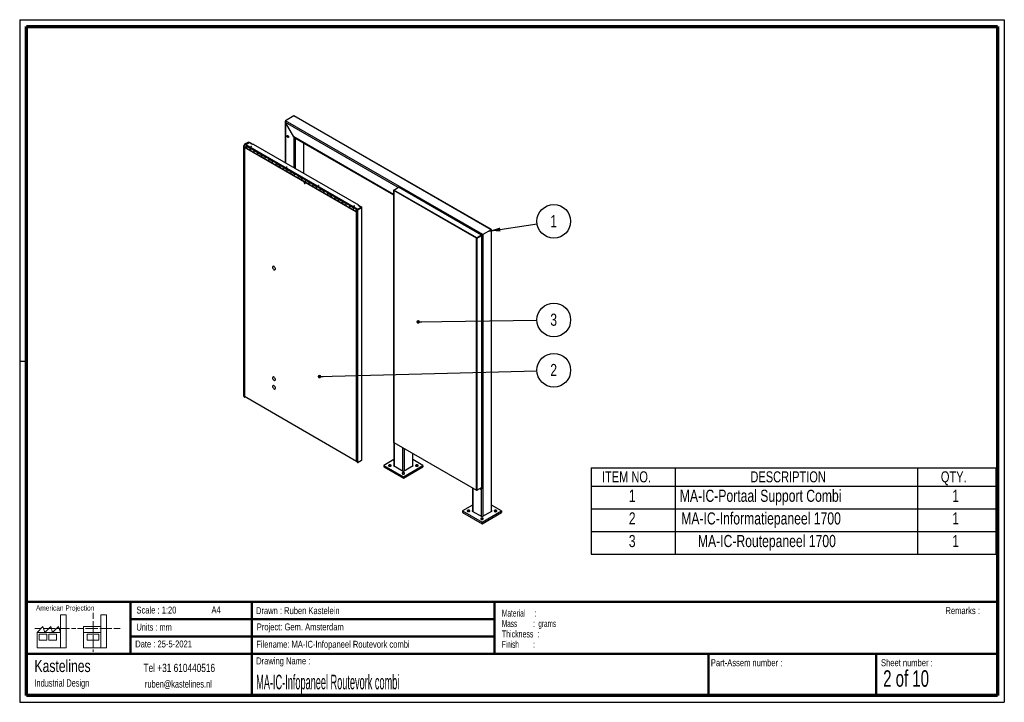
# Paper-space layout 'Sheet2' of a CAD drawing. Header units: millimetres. Extents: x 7 to 291, y 7 to 204.
import ezdxf

# ---------------------------------------------------------------- set-up
doc = ezdxf.new("R2010")
doc.units = ezdxf.units.MM
for name, color, linetype in [('BORDERS', 7, 'Continuous'), ('DRAWING', 7, 'Continuous'), ('TEXT_SHEET_FORMAT', 7, 'Continuous')]:
    doc.layers.add(name, color=color, linetype=linetype)
doc.styles.add('SLDTEXTSTYLE0', font='TXT', dxfattribs={"width": 0.7})
doc.styles.add('SLDTEXTSTYLE1', font='TXT', dxfattribs={"width": 0.75})
doc.styles.add('SLDTEXTSTYLE2', font='TXT', dxfattribs={"width": 0.678571})
doc.styles.add('SLDTEXTSTYLE3', font='TXT', dxfattribs={"width": 0.5675})
doc.styles.add('SLDTEXTSTYLE4', font='TXT', dxfattribs={"width": 0.55})
doc.styles.add('SLDTEXTSTYLE5', font='TXT', dxfattribs={"width": 0.605})
doc.styles.add('SLDTEXTSTYLE6', font='TXT', dxfattribs={"width": 0.549})
doc.styles.add('SLDTEXTSTYLE7', font='TXT', dxfattribs={"width": 0.467045})
doc.dimstyles.new('SLDDIMSTYLE2', dxfattribs={"dimtxt": 0.18, "dimasz": 3.302, "dimexe": 0, "dimexo": 0.0625, "dimgap": 0, "dimtad": 0, "dimtih": 1, "dimtoh": 1, "dimdec": 0, "dimrnd": 1e-09, "dimzin": 0, "dimdsep": 46, "dimtxsty": 'Standard', "dimsah": 1, "dimcen": 0.09, "dimadec": 0, "dimazin": 0, "dimtfac": 3.302, "dimtdec": 0, "dimtofl": 0, "dimtmove": 0, "dimatfit": 3, "dimfxl": 1, "dimfrac": 2, "dimtolj": 1, "dimtzin": 0, "dimarcsym": 0})
doc.dimstyles.new('SLDDIMSTYLE3', dxfattribs={"dimtxt": 0.18, "dimasz": 1.016, "dimexe": 0, "dimexo": 0.0625, "dimgap": 0, "dimtad": 0, "dimtih": 1, "dimtoh": 1, "dimdec": 0, "dimrnd": 1e-09, "dimzin": 0, "dimdsep": 46, "dimtxsty": 'Standard', "dimblk1": 'DOT', "dimblk2": 'DOT', "dimsah": 1, "dimcen": 0.09, "dimadec": 0, "dimazin": 0, "dimtfac": 1.016, "dimtdec": 0, "dimtofl": 0, "dimtmove": 0, "dimatfit": 3, "dimldrblk": 'DOT', "dimfxl": 1, "dimfrac": 2, "dimtolj": 1, "dimtzin": 0, "dimarcsym": 0})

# ---------------------------------------------------------------- blocks, each defined once
blk = doc.blocks.new('SW_NOTE_0_2')
at = {"layer": 'TEXT_SHEET_FORMAT', "color": 0, "char_height": 2, "attachment_point": 1}
for s, insert, style in [('Material     :', (0, 2.58), 'SLDTEXTSTYLE3'), ('Mass         :  grams', (0, -0.42), 'SLDTEXTSTYLE4'), ('Thickness  :', (0, -3.42), 'SLDTEXTSTYLE5'), ('Finish        :', (0, -6.42), 'SLDTEXTSTYLE6')]:
    blk.add_mtext(s, dxfattribs=dict(at, insert=insert, style=style))
blk = doc.blocks.new('SW_NOTE_0_3')
at = {"layer": 'DRAWING', "color": 0, "attachment_point": 1, "style": 'SLDTEXTSTYLE1'}
for s, insert, char_height in [('Kastelines', (0, 4.51), 3.5), ('Industrial Design', (0, -1.09), 2.1167)]:
    blk.add_mtext(s, dxfattribs=dict(at, insert=insert, char_height=char_height))
blk = doc.blocks.new('SW_TABLEANNOTATION_0')
at = {"layer": 'DRAWING', "color": 0}
for p, q in [((0, 0), (0, -5.32)), ((0, 0), (24.24, 0)), ((24.24, 0), (24.24, -5.32)), ((24.24, 0), (94.14, 0)), ((94.14, 0), (94.14, -5.32)), ((94.14, 0), (116.7, 0)), ((116.7, 0), (116.7, -5.32)), ((0, -5.32), (24.24, -5.32)), ((0, -5.32), (0, -11.85)), ((24.24, -5.32), (94.14, -5.32)), ((24.24, -5.32), (24.24, -11.85)), ((94.14, -5.32), (116.7, -5.32)), ((94.14, -5.32), (94.14, -11.85)), ((116.7, -5.32), (116.7, -11.85)), ((0, -11.85), (0, -18.37)), ((0, -11.85), (24.24, -11.85)), ((24.24, -11.85), (24.24, -18.37)), ((24.24, -11.85), (94.14, -11.85)), ((94.14, -11.85), (94.14, -18.37)), ((94.14, -11.85), (116.7, -11.85)), ((116.7, -11.85), (116.7, -18.37)), ((0, -18.37), (0, -24.9)), ((0, -18.37), (24.24, -18.37)), ((24.24, -18.37), (24.24, -24.9)), ((24.24, -18.37), (94.14, -18.37)), ((94.14, -18.37), (94.14, -24.9)), ((94.14, -18.37), (116.7, -18.37)), ((116.7, -18.37), (116.7, -24.9)), ((0, -24.9), (24.24, -24.9)), ((24.24, -24.9), (94.14, -24.9)), ((94.14, -24.9), (116.7, -24.9))]:
    blk.add_line(p, q, dxfattribs=at)
at = {"layer": 'DRAWING', "color": 0, "attachment_point": 1, "style": 'SLDTEXTSTYLE1'}
for s, insert, char_height in [('ITEM NO.', (3.08, -1.02), 3.175), ('DESCRIPTION', (45.91, -1.02), 3.175), ('QTY.', (100.84, -1.02), 3.175), ('1', (10.83, -6.33), 3.5), ('MA-IC-Portaal Support Combi', (25.54, -6.33), 3.5), ('1', (104.13, -6.33), 3.5), ('2', (10.83, -12.86), 3.5), ('MA-IC-Informatiepaneel 1700', (25.95, -12.86), 3.5), ('1', (104.13, -12.86), 3.5), ('3', (10.83, -19.39), 3.5), ('MA-IC-Routepaneel 1700', (30.75, -19.39), 3.5), ('1', (104.13, -19.39), 3.5)]:
    blk.add_mtext(s, dxfattribs=dict(at, insert=insert, char_height=char_height))
blk = doc.blocks.new('SW_NOTE_0_4')
at = {"layer": 'DRAWING', "color": 0}
blk.add_circle((4.8, 0.72), 4.86, dxfattribs=at)
at = {"layer": 'DRAWING', "color": 0, "insert": (4.77, 2.53), "char_height": 3.5, "attachment_point": 2, "style": 'SLDTEXTSTYLE1'}
blk.add_mtext('1', dxfattribs=at)
blk = doc.blocks.new('SW_NOTE_0_5')
at = {"layer": 'DRAWING', "color": 0}
blk.add_circle((4.86, 0.07), 4.86, dxfattribs=at)
at = {"layer": 'DRAWING', "color": 0, "insert": (4.82, 1.88), "char_height": 3.5, "attachment_point": 2, "style": 'SLDTEXTSTYLE1'}
blk.add_mtext('3', dxfattribs=at)
blk = doc.blocks.new('_Dot')
at = {"color": 0, "linetype": 'ByBlock', "lineweight": -2}
blk.add_line((-0.5, 0), (-1, 0), dxfattribs=at)
at = {"color": 0, "linetype": 'ByBlock', "const_width": 0.5}
blk.add_lwpolyline([(-0.25, 0, 1), (0.25, 0, 1)], format="xyb", close=True, dxfattribs=at)
blk = doc.blocks.new('SW_NOTE_0_6')
at = {"layer": 'DRAWING', "color": 0}
blk.add_circle((4.86, 0.13), 4.86, dxfattribs=at)
at = {"layer": 'DRAWING', "color": 0, "insert": (4.82, 1.94), "char_height": 3.5, "attachment_point": 2, "style": 'SLDTEXTSTYLE1'}
blk.add_mtext('2', dxfattribs=at)

psp = doc.layouts.new('Sheet2')

# ---------------------------------------------------------------- linework, layer by layer
at = {"color": 7, "linetype": 'Continuous', "lineweight": 25}
for p, q in [((83.12, 174.41), (83.12, 162.56)), ((85.61, 176), (83.21, 174.61)), ((140.13, 141.75), (83.21, 174.61)), ((85.61, 169.95), (83.21, 174.12)), ((142.53, 143.14), (85.61, 176)), ((142.62, 143.19), (85.82, 175.97)), ((72.41, 168.37), (71.45, 167.82)), ((71.45, 167.82), (71.56, 167.76)), ((72.51, 168.31), (71.56, 167.76)), ((71.77, 167.76), (72.76, 168.33)), ((71.77, 167.76), (104.12, 149.09)), ((71.77, 167.56), (71.77, 167.76)), ((72.51, 168.31), (72.41, 168.37)), ((73.71, 167.78), (72.76, 168.33)), ((72.9, 168.37), (72.8, 168.31)), ((73.36, 167.99), (72.8, 168.31)), ((73.47, 168.05), (72.9, 168.37)), ((73.36, 167.99), (73.47, 168.05)), ((73.89, 167.88), (73.71, 167.78)), ((73.89, 167.88), (104.33, 150.31)), ((85.82, 169.73), (114.41, 153.23)), ((88.53, 159.44), (88.53, 168.17)), ((71.31, 167.33), (71.2, 167.39)), ((71.2, 95.09), (71.2, 167.39)), ((71.31, 95.03), (71.31, 167.33)), ((71.41, 166.94), (71.55, 167.02)), ((103.76, 148.27), (71.41, 166.94)), ((71.41, 166.94), (71.41, 95.09)), ((71.71, 166.93), (71.55, 167.02)), ((71.75, 167.14), (71.56, 167.03)), ((71.56, 167.03), (71.56, 167.02)), ((71.56, 167.03), (71.57, 167.01)), ((71.71, 166.94), (71.56, 167.03)), ((71.76, 166.86), (72.02, 166.71)), ((71.77, 167.56), (104.06, 148.92)), ((72.06, 167.32), (72.01, 167.29)), ((72.22, 167.17), (72.01, 167.29)), ((72.02, 166.71), (73.08, 166.09)), ((72.07, 167.39), (72.06, 167.38)), ((72.32, 167.23), (72.06, 167.38)), ((72.06, 167.38), (72.06, 167.3)), ((72.25, 167.19), (72.06, 167.3)), ((72.15, 167.13), (72.32, 167.23)), ((73.21, 166.51), (72.15, 167.13)), ((73.08, 166.09), (74.14, 165.48)), ((73.39, 166.62), (73.21, 166.51)), ((74.34, 165.94), (73.33, 166.53)), ((73.35, 166.52), (73.39, 166.54)), ((74.45, 166), (73.39, 166.62)), ((73.39, 166.54), (73.39, 166.62)), ((74.38, 165.96), (73.39, 166.54)), ((74.14, 165.48), (75.2, 164.87)), ((74.27, 165.9), (74.45, 166)), ((75.33, 165.29), (74.27, 165.9)), ((75.2, 164.87), (76.27, 164.26)), ((75.51, 165.39), (75.33, 165.29)), ((76.46, 164.72), (75.45, 165.3)), ((75.47, 165.29), (75.51, 165.31)), ((76.57, 164.78), (75.51, 165.39)), ((75.51, 165.31), (75.51, 165.39)), ((76.5, 164.74), (75.51, 165.31)), ((76.39, 164.68), (76.57, 164.78)), ((76.27, 164.26), (77.33, 163.65)), ((77.45, 164.07), (76.39, 164.68)), ((77.33, 163.65), (78.39, 163.03)), ((77.63, 164.17), (77.45, 164.07)), ((78.59, 163.5), (77.58, 164.08)), ((77.6, 164.07), (77.63, 164.09)), ((78.69, 163.56), (77.63, 164.17)), ((77.63, 164.09), (77.63, 164.17)), ((78.62, 163.51), (77.63, 164.09)), ((78.39, 163.03), (79.45, 162.42)), ((78.51, 163.45), (78.69, 163.56)), ((79.57, 162.84), (78.51, 163.45)), ((79.45, 162.42), (80.51, 161.81)), ((79.75, 162.94), (79.57, 162.84)), ((80.71, 162.27), (79.7, 162.85)), ((79.72, 162.84), (79.75, 162.86)), ((80.81, 162.33), (79.75, 162.94)), ((79.75, 162.86), (79.75, 162.94)), ((80.74, 162.29), (79.75, 162.86)), ((80.63, 162.23), (80.81, 162.33)), ((81.69, 161.62), (80.63, 162.23)), ((80.51, 161.81), (81.57, 161.2)), ((81.57, 161.2), (82.63, 160.58)), ((81.87, 161.72), (81.69, 161.62)), ((82.83, 161.05), (81.82, 161.63)), ((81.84, 161.62), (81.87, 161.64)), ((82.93, 161.11), (81.87, 161.72)), ((81.87, 161.64), (81.87, 161.72)), ((82.86, 161.07), (81.87, 161.64)), ((82.63, 160.58), (83.69, 159.97)), ((82.75, 161), (82.93, 161.11)), ((83.82, 160.39), (82.75, 161)), ((83.69, 159.97), (84.75, 159.36)), ((83.99, 160.49), (83.82, 160.39)), ((84.95, 159.82), (83.94, 160.4)), ((83.96, 160.39), (83.99, 160.41)), ((85.05, 159.88), (83.99, 160.49)), ((83.99, 160.41), (83.99, 160.49)), ((84.98, 159.84), (83.99, 160.41)), ((84.75, 159.36), (85.81, 158.75)), ((84.88, 159.78), (85.05, 159.88)), ((85.94, 159.17), (84.88, 159.78)), ((86.11, 159.27), (85.94, 159.17)), ((87.07, 158.6), (86.06, 159.18)), ((86.08, 159.17), (86.11, 159.19)), ((87.17, 158.66), (86.11, 159.27)), ((86.11, 159.19), (86.11, 159.27)), ((87.1, 158.62), (86.11, 159.19)), ((85.81, 158.75), (86.87, 158.13)), ((86.87, 158.13), (87.93, 157.52)), ((87, 158.55), (87.17, 158.66)), ((88.06, 157.94), (87, 158.55)), ((87.93, 157.52), (88.99, 156.91)), ((88.23, 158.04), (88.06, 157.94)), ((89.19, 157.37), (88.18, 157.96)), ((88.2, 157.94), (88.23, 157.96)), ((89.3, 157.43), (88.23, 158.04)), ((88.23, 157.96), (88.23, 158.04)), ((89.22, 157.39), (88.23, 157.96)), ((88.99, 156.91), (90.05, 156.3)), ((89.12, 157.33), (89.3, 157.43)), ((90.18, 156.72), (89.12, 157.33)), ((90.05, 156.3), (91.11, 155.69)), ((90.36, 156.82), (90.18, 156.72)), ((91.31, 156.15), (90.3, 156.73)), ((90.32, 156.72), (90.36, 156.74)), ((91.42, 156.21), (90.36, 156.82)), ((90.36, 156.74), (90.36, 156.82)), ((91.35, 156.17), (90.36, 156.74)), ((91.24, 156.11), (91.42, 156.21)), ((91.11, 155.69), (92.18, 155.07)), ((92.3, 155.49), (91.24, 156.11)), ((92.18, 155.07), (93.24, 154.46)), ((92.48, 155.6), (92.3, 155.49)), ((93.43, 154.92), (92.43, 155.51)), ((92.44, 155.49), (92.48, 155.51)), ((93.54, 154.98), (92.48, 155.6)), ((92.48, 155.51), (92.48, 155.6)), ((93.47, 154.94), (92.48, 155.51)), ((93.14, 155.13), (93.14, 155.09)), ((93.24, 154.46), (94.3, 153.85)), ((93.34, 154.98), (93.39, 154.99)), ((93.36, 154.88), (93.54, 154.98)), ((94.42, 154.27), (93.36, 154.88)), ((94.3, 153.85), (95.36, 153.24)), ((94.6, 154.37), (94.42, 154.27)), ((95.56, 153.7), (94.55, 154.28)), ((94.57, 154.27), (94.6, 154.29)), ((95.66, 153.76), (94.6, 154.37)), ((94.6, 154.29), (94.6, 154.37)), ((95.59, 153.72), (94.6, 154.29)), ((95.48, 153.66), (95.66, 153.76)), ((96.54, 153.04), (95.48, 153.66)), ((114.41, 154.53), (114.41, 81.84)), ((114.52, 154.63), (114.44, 154.59)), ((138.31, 140.7), (114.44, 154.47)), ((114.44, 154.47), (114.44, 81.8)), ((114.52, 154.63), (115.86, 155.41)), ((138.41, 140.84), (114.52, 154.63)), ((139.75, 141.62), (115.86, 155.41)), ((139.81, 141.63), (115.93, 155.41)), ((95.36, 153.24), (96.42, 152.62)), ((96.42, 152.62), (97.48, 152.01)), ((96.72, 153.15), (96.54, 153.04)), ((97.68, 152.47), (96.67, 153.06)), ((96.69, 153.05), (96.72, 153.06)), ((97.78, 152.53), (96.72, 153.15)), ((96.72, 153.06), (96.72, 153.15)), ((97.71, 152.49), (96.72, 153.06)), ((97.48, 152.01), (98.54, 151.4)), ((97.6, 152.43), (97.78, 152.53)), ((98.66, 151.82), (97.6, 152.43)), ((98.54, 151.4), (99.6, 150.79)), ((98.84, 151.92), (98.66, 151.82)), ((99.8, 151.25), (98.79, 151.83)), ((98.81, 151.82), (98.84, 151.84)), ((99.9, 151.31), (98.84, 151.92)), ((98.84, 151.84), (98.84, 151.92)), ((99.83, 151.27), (98.84, 151.84)), ((99.6, 150.79), (100.66, 150.17)), ((99.72, 151.21), (99.9, 151.31)), ((100.79, 150.6), (99.72, 151.21)), ((100.96, 150.7), (100.79, 150.6)), ((101.92, 150.02), (100.91, 150.61)), ((100.93, 150.6), (100.96, 150.62)), ((102.02, 150.08), (100.96, 150.7)), ((100.96, 150.62), (100.96, 150.7)), ((101.95, 150.04), (100.96, 150.62)), ((100.66, 150.17), (101.72, 149.56)), ((101.72, 149.56), (102.78, 148.95)), ((101.85, 149.98), (102.02, 150.08)), ((102.91, 149.37), (101.85, 149.98)), ((102.78, 148.95), (103.58, 148.49)), ((103.08, 149.47), (102.91, 149.37)), ((103.83, 148.92), (103.03, 149.38)), ((103.05, 149.37), (103.08, 149.39)), ((103.88, 149.01), (103.08, 149.47)), ((103.08, 149.39), (103.08, 149.47)), ((103.88, 148.93), (103.08, 149.39)), ((103.4, 149.21), (103.4, 149.17)), ((103.6, 149.06), (103.65, 149.07)), ((103.87, 148.36), (103.66, 148.49)), ((103.87, 148.37), (103.67, 148.49)), ((103.88, 148.61), (103.7, 148.5)), ((103.76, 148.27), (103.87, 148.33)), ((103.76, 76.41), (103.76, 148.27)), ((103.91, 148.7), (103.84, 148.67)), ((103.98, 148.47), (103.87, 148.54)), ((103.87, 148.54), (103.87, 76.23)), ((103.88, 149.01), (103.89, 149.02)), ((103.88, 148.93), (103.88, 149.01)), ((103.88, 148.93), (103.96, 148.98)), ((103.98, 148.47), (103.98, 76.17)), ((104.12, 149.09), (105.11, 149.66)), ((105.08, 149.51), (104.12, 148.96)), ((104.12, 148.96), (104.12, 149.09)), ((104.12, 148.96), (104.23, 148.9)), ((104.33, 150.31), (104.16, 150.21)), ((104.16, 150.21), (105.11, 149.66)), ((105.18, 149.45), (104.23, 148.9)), ((104.33, 150.11), (104.33, 150.31)), ((104.44, 150.08), (104.41, 150.06)), ((104.62, 150.07), (104.51, 150)), ((104.51, 150), (105.08, 149.68)), ((104.62, 150.07), (105.18, 149.74)), ((105.08, 149.68), (105.18, 149.74)), ((105.18, 149.45), (105.08, 149.51)), ((105.18, 149.45), (105.18, 76.58)), ((105.28, 76.72), (105.28, 149.6)), ((142.53, 143.14), (140.13, 141.75)), ((142.62, 143.19), (142.53, 143.14)), ((142.62, 61.92), (142.62, 143.19)), ((138.31, 140.7), (138.38, 140.74)), ((138.31, 68.02), (138.31, 140.7)), ((139.7, 141.5), (138.38, 140.74)), ((139.75, 141.62), (138.41, 140.84)), ((139.75, 141.54), (138.41, 140.76)), ((138.41, 140.75), (139.76, 141.53)), ((138.41, 140.84), (138.41, 140.76)), ((138.48, 140.71), (138.41, 140.75)), ((138.48, 140.71), (139.83, 141.49)), ((138.48, 68.01), (138.48, 140.71)), ((139.75, 141.54), (138.78, 140.98)), ((138.85, 141.02), (138.78, 140.98)), ((138.78, 140.98), (138.78, 140.98)), ((139.82, 141.58), (138.85, 141.02)), ((139.75, 141.62), (139.75, 141.54)), ((139.82, 141.58), (139.75, 141.54)), ((139.83, 141.49), (139.76, 141.53)), ((139.83, 141.57), (139.77, 141.53)), ((139.83, 68.79), (139.83, 141.49)), ((139.86, 68.84), (139.86, 141.53)), ((71.2, 95.09), (71.31, 95.03)), ((71.28, 94.93), (71.38, 94.87)), ((71.41, 95.09), (103.76, 76.41)), ((71.66, 94.94), (71.56, 94.89)), ((114.44, 81.8), (138.31, 68.02)), ((114.46, 81.75), (138.34, 67.96)), ((114.53, 81.71), (114.53, 75.01)), ((114.53, 76.81), (111.58, 75.11)), ((119.94, 75.01), (119.94, 78.59)), ((122.89, 75.11), (119.94, 76.81)), ((103.76, 76.41), (103.87, 76.48)), ((103.87, 76.35), (103.77, 76.41)), ((103.87, 76.23), (103.98, 76.17)), ((103.95, 76.07), (104.05, 76.01)), ((105.18, 76.58), (104.23, 76.03)), ((111.58, 75.11), (111.58, 74.7)), ((111.58, 75.11), (117.23, 71.84)), ((111.58, 74.7), (117.23, 71.43)), ((114.53, 75.2), (114.41, 75.13)), ((114.41, 75.08), (117.2, 73.47)), ((117.23, 71.84), (122.89, 75.11)), ((117.23, 71.43), (122.89, 74.7)), ((117.27, 73.47), (120.06, 75.08)), ((120.06, 75.13), (119.94, 75.2)), ((122.89, 75.11), (122.89, 74.7)), ((117.23, 71.84), (117.23, 71.43)), ((137.21, 68.61), (137.21, 61.92)), ((138.41, 67.97), (139.75, 68.74)), ((139.83, 68.79), (138.48, 68.01)), ((139.31, 68.49), (139.59, 68.32)), ((139.72, 68.31), (139.79, 68.35)), ((139.77, 68.73), (139.84, 68.77)), ((139.77, 68.43), (139.77, 68.73)), ((139.77, 68.43), (139.84, 68.47)), ((139.84, 68.47), (139.84, 68.77)), ((137.21, 63.72), (134.26, 62.01)), ((145.57, 62.01), (142.62, 63.72)), ((134.26, 62.01), (134.26, 61.6)), ((134.26, 62.01), (139.92, 58.75)), ((134.26, 61.6), (139.92, 58.34)), ((137.21, 62.1), (137.09, 62.03)), ((137.09, 61.99), (139.88, 60.38)), ((139.92, 58.75), (145.57, 62.01)), ((139.92, 58.34), (145.57, 61.6)), ((139.95, 60.38), (142.74, 61.99)), ((142.74, 62.03), (142.62, 62.1)), ((145.57, 62.01), (145.57, 61.6)), ((139.92, 58.75), (139.92, 58.34))]:
    psp.add_line(p, q, dxfattribs=at)
at = {"color": 8, "linetype": 'Continuous', "lineweight": 25}
for p, q in [((115.74, 155.34), (83.21, 174.12)), ((83.21, 174.12), (83.21, 162.51)), ((72.51, 168.19), (72.51, 168.31)), ((114.41, 153.33), (85.61, 169.95)), ((85.61, 169.95), (85.61, 161.12)), ((86.03, 169.61), (86.03, 160.87)), ((88.44, 168.22), (88.44, 159.49)), ((114.44, 154.59), (114.46, 154.58)), ((142.53, 143.14), (142.53, 61.87)), ((139.7, 141.5), (139.7, 141.51)), ((139.7, 141.5), (139.7, 141.5)), ((139.75, 141.54), (139.75, 141.54)), ((140.13, 141.75), (140.13, 60.48)), ((114.62, 81.66), (114.62, 74.96)), ((117.02, 80.27), (117.02, 73.57)), ((117.45, 80.02), (117.45, 73.57)), ((119.85, 78.64), (119.85, 74.96)), ((114.41, 75.13), (114.41, 75.08)), ((120.06, 75.13), (120.06, 75.08)), ((137.3, 68.56), (137.3, 61.87)), ((139.7, 68.31), (139.7, 60.48)), ((139.75, 68.74), (139.75, 68.74)), ((139.75, 68.74), (139.77, 68.73)), ((138.41, 67.97), (138.41, 67.99)), ((137.09, 62.03), (137.09, 61.99)), ((142.74, 62.03), (142.74, 61.99))]:
    psp.add_line(p, q, dxfattribs=at)
at = {"color": 7, "linetype": 'Continuous', "lineweight": 25, "flags": 128}
for points in [[(83.7, 170.2), (83.7, 170.26), (83.72, 170.3), (83.75, 170.34), (83.79, 170.35), (83.84, 170.36), (83.89, 170.34), (83.94, 170.31), (83.99, 170.27), (84.04, 170.21), (84.08, 170.15), (84.11, 170.08), (84.12, 170.01), (84.13, 169.95), (84.12, 169.89), (84.11, 169.85), (84.08, 169.82), (84.04, 169.8), (83.99, 169.8), (83.94, 169.81), (83.89, 169.84), (83.84, 169.89), (83.79, 169.94), (83.75, 170), (83.72, 170.07), (83.7, 170.14), (83.7, 170.2)], [(83.94, 170.31), (83.9, 170.32), (83.86, 170.31), (83.83, 170.29), (83.81, 170.25), (83.81, 170.2)], [(83.81, 170.2), (83.81, 170.15), (83.83, 170.09), (83.86, 170.03), (83.9, 169.98), (83.95, 169.94), (83.99, 169.91), (84.04, 169.9), (84.07, 169.91), (84.1, 169.93), (84.12, 169.97), (84.13, 169.99)], [(83.89, 170.25), (83.9, 170.3), (83.91, 170.32)], [(71.76, 166.86), (71.76, 166.86), (71.73, 166.89), (71.71, 166.93), (71.71, 166.98), (71.71, 167.04), (71.73, 167.1), (71.76, 167.16), (71.8, 167.21), (71.85, 167.26), (71.9, 167.29), (71.94, 167.3), (71.98, 167.3), (72.01, 167.29)], [(72.02, 166.71), (72, 166.73), (71.98, 166.76), (71.97, 166.81), (71.98, 166.87), (71.99, 166.93), (72.02, 166.99), (72.06, 167.05), (72.1, 167.09), (72.15, 167.13)], [(72.15, 167.13), (72.11, 167.1), (72.07, 167.06), (72.03, 167.01), (72, 166.95), (71.98, 166.89), (71.97, 166.83), (71.98, 166.78), (71.99, 166.74), (72.02, 166.71), (72.02, 166.71)], [(73.33, 166.53), (73.31, 166.54), (73.27, 166.54), (73.22, 166.52), (73.17, 166.49), (73.13, 166.45), (73.09, 166.39), (73.06, 166.34), (73.04, 166.27), (73.03, 166.22), (73.04, 166.16), (73.05, 166.12), (73.08, 166.1), (73.08, 166.09)], [(73.08, 166.09), (73.06, 166.11), (73.04, 166.15), (73.03, 166.2), (73.04, 166.26), (73.05, 166.32), (73.08, 166.38), (73.12, 166.43), (73.16, 166.48), (73.21, 166.51)], [(73.4, 167.17), (73.38, 167.18), (73.34, 167.19), (73.31, 167.18), (73.29, 167.17), (73.27, 167.16), (73.26, 167.14), (73.27, 167.12), (73.29, 167.11), (73.31, 167.1), (73.34, 167.09), (73.38, 167.1), (73.4, 167.11), (73.42, 167.12), (73.43, 167.14), (73.42, 167.16), (73.4, 167.17)], [(74.14, 165.48), (74.12, 165.5), (74.1, 165.54), (74.09, 165.59), (74.1, 165.65), (74.11, 165.71), (74.14, 165.77), (74.18, 165.82), (74.22, 165.87), (74.27, 165.9)], [(74.27, 165.9), (74.23, 165.88), (74.19, 165.84), (74.15, 165.78), (74.12, 165.72), (74.1, 165.66), (74.09, 165.6), (74.1, 165.55), (74.11, 165.51), (74.14, 165.48), (74.14, 165.48)], [(75.45, 165.3), (75.43, 165.31), (75.39, 165.31), (75.34, 165.3), (75.3, 165.27), (75.25, 165.22), (75.21, 165.17), (75.18, 165.11), (75.16, 165.05), (75.15, 164.99), (75.16, 164.94), (75.17, 164.9), (75.2, 164.87), (75.2, 164.87)], [(75.2, 164.87), (75.18, 164.89), (75.16, 164.93), (75.15, 164.98), (75.16, 165.03), (75.17, 165.09), (75.2, 165.15), (75.24, 165.21), (75.28, 165.26), (75.33, 165.29)], [(76.27, 164.26), (76.24, 164.28), (76.22, 164.32), (76.21, 164.36), (76.22, 164.42), (76.24, 164.48), (76.26, 164.54), (76.3, 164.6), (76.34, 164.64), (76.39, 164.68)], [(76.39, 164.68), (76.36, 164.65), (76.31, 164.61), (76.27, 164.56), (76.24, 164.5), (76.22, 164.44), (76.21, 164.38), (76.22, 164.33), (76.24, 164.29), (76.26, 164.26), (76.27, 164.26)], [(77.58, 164.08), (77.55, 164.09), (77.51, 164.09), (77.46, 164.07), (77.42, 164.04), (77.37, 164), (77.33, 163.95), (77.3, 163.89), (77.28, 163.83), (77.27, 163.77), (77.28, 163.72), (77.3, 163.67), (77.32, 163.65), (77.33, 163.65)], [(77.33, 163.65), (77.3, 163.67), (77.28, 163.7), (77.27, 163.75), (77.28, 163.81), (77.3, 163.87), (77.32, 163.93), (77.36, 163.99), (77.4, 164.03), (77.45, 164.07)], [(78.39, 163.03), (78.36, 163.05), (78.34, 163.09), (78.34, 163.14), (78.34, 163.2), (78.36, 163.26), (78.38, 163.32), (78.42, 163.37), (78.47, 163.42), (78.51, 163.45)], [(78.51, 163.45), (78.48, 163.43), (78.43, 163.39), (78.39, 163.33), (78.36, 163.27), (78.34, 163.21), (78.34, 163.15), (78.34, 163.1), (78.36, 163.06), (78.38, 163.03), (78.39, 163.03)], [(79.7, 162.85), (79.67, 162.86), (79.63, 162.86), (79.59, 162.85), (79.54, 162.82), (79.49, 162.77), (79.45, 162.72), (79.42, 162.66), (79.4, 162.6), (79.4, 162.54), (79.4, 162.49), (79.42, 162.45), (79.45, 162.42), (79.45, 162.42)], [(79.45, 162.42), (79.42, 162.44), (79.4, 162.48), (79.4, 162.53), (79.4, 162.58), (79.42, 162.65), (79.45, 162.71), (79.48, 162.76), (79.53, 162.81), (79.57, 162.84)], [(80.51, 161.81), (80.48, 161.83), (80.46, 161.87), (80.46, 161.92), (80.46, 161.97), (80.48, 162.03), (80.51, 162.09), (80.54, 162.15), (80.59, 162.19), (80.63, 162.23)], [(80.63, 162.23), (80.6, 162.21), (80.55, 162.16), (80.52, 162.11), (80.48, 162.05), (80.46, 161.99), (80.46, 161.93), (80.46, 161.88), (80.48, 161.84), (80.51, 161.81), (80.51, 161.81)], [(81.82, 161.63), (81.79, 161.64), (81.75, 161.64), (81.71, 161.62), (81.66, 161.59), (81.61, 161.55), (81.58, 161.5), (81.55, 161.44), (81.53, 161.38), (81.52, 161.32), (81.52, 161.27), (81.54, 161.23), (81.57, 161.2), (81.57, 161.2)], [(81.57, 161.2), (81.55, 161.22), (81.53, 161.25), (81.52, 161.3), (81.52, 161.36), (81.54, 161.42), (81.57, 161.48), (81.6, 161.54), (81.65, 161.58), (81.69, 161.62)], [(82.63, 160.58), (82.61, 160.6), (82.59, 160.64), (82.58, 160.69), (82.58, 160.75), (82.6, 160.81), (82.63, 160.87), (82.66, 160.92), (82.71, 160.97), (82.75, 161)], [(82.75, 161), (82.72, 160.98), (82.68, 160.94), (82.64, 160.88), (82.61, 160.82), (82.59, 160.76), (82.58, 160.71), (82.58, 160.65), (82.6, 160.61), (82.63, 160.58), (82.63, 160.58)], [(83.66, 161.25), (83.63, 161.26), (83.6, 161.27), (83.57, 161.26), (83.54, 161.25), (83.52, 161.24), (83.51, 161.22), (83.52, 161.2), (83.54, 161.19), (83.57, 161.18), (83.6, 161.17), (83.63, 161.18), (83.66, 161.19), (83.67, 161.2), (83.68, 161.22), (83.67, 161.24), (83.66, 161.25)], [(83.94, 160.4), (83.92, 160.41), (83.87, 160.41), (83.83, 160.4), (83.78, 160.37), (83.74, 160.32), (83.7, 160.27), (83.67, 160.21), (83.65, 160.15), (83.64, 160.09), (83.64, 160.04), (83.66, 160), (83.69, 159.97), (83.69, 159.97)], [(83.69, 159.97), (83.67, 159.99), (83.65, 160.03), (83.64, 160.08), (83.64, 160.14), (83.66, 160.2), (83.69, 160.26), (83.72, 160.31), (83.77, 160.36), (83.82, 160.39)], [(84.75, 159.36), (84.73, 159.38), (84.71, 159.42), (84.7, 159.47), (84.7, 159.52), (84.72, 159.58), (84.75, 159.64), (84.79, 159.7), (84.83, 159.75), (84.88, 159.78)], [(84.88, 159.78), (84.84, 159.76), (84.8, 159.71), (84.76, 159.66), (84.73, 159.6), (84.71, 159.54), (84.7, 159.48), (84.7, 159.43), (84.72, 159.39), (84.75, 159.36), (84.75, 159.36)], [(86.06, 159.18), (86.04, 159.19), (86, 159.19), (85.95, 159.17), (85.9, 159.14), (85.86, 159.1), (85.82, 159.05), (85.79, 158.99), (85.77, 158.93), (85.76, 158.87), (85.76, 158.82), (85.78, 158.78), (85.81, 158.75), (85.81, 158.75)], [(85.81, 158.75), (85.79, 158.77), (85.77, 158.8), (85.76, 158.85), (85.76, 158.91), (85.78, 158.97), (85.81, 159.03), (85.85, 159.09), (85.89, 159.13), (85.94, 159.17)], [(86.87, 158.13), (86.85, 158.15), (86.83, 158.19), (86.82, 158.24), (86.83, 158.3), (86.84, 158.36), (86.87, 158.42), (86.91, 158.47), (86.95, 158.52), (87, 158.55)], [(87, 158.55), (86.96, 158.53), (86.92, 158.49), (86.88, 158.43), (86.85, 158.38), (86.83, 158.31), (86.82, 158.26), (86.83, 158.2), (86.84, 158.16), (86.87, 158.14), (86.87, 158.13)], [(88.18, 157.96), (88.16, 157.96), (88.12, 157.97), (88.07, 157.95), (88.02, 157.92), (87.98, 157.88), (87.94, 157.82), (87.91, 157.76), (87.89, 157.7), (87.88, 157.64), (87.89, 157.59), (87.9, 157.55), (87.93, 157.52), (87.93, 157.52)], [(87.93, 157.52), (87.91, 157.54), (87.89, 157.58), (87.88, 157.63), (87.89, 157.69), (87.9, 157.75), (87.93, 157.81), (87.97, 157.86), (88.01, 157.91), (88.06, 157.94)], [(88.99, 156.91), (88.97, 156.93), (88.95, 156.97), (88.94, 157.02), (88.95, 157.07), (88.96, 157.13), (88.99, 157.19), (89.03, 157.25), (89.07, 157.3), (89.12, 157.33)], [(89.12, 157.33), (89.08, 157.31), (89.04, 157.26), (89, 157.21), (88.97, 157.15), (88.95, 157.09), (88.94, 157.03), (88.95, 156.98), (88.96, 156.94), (88.99, 156.91), (88.99, 156.91)], [(90.3, 156.73), (90.28, 156.74), (90.24, 156.74), (90.19, 156.72), (90.14, 156.69), (90.1, 156.65), (90.06, 156.6), (90.03, 156.54), (90.01, 156.48), (90, 156.42), (90.01, 156.37), (90.02, 156.33), (90.05, 156.3), (90.05, 156.3)], [(90.05, 156.3), (90.03, 156.32), (90.01, 156.36), (90, 156.4), (90.01, 156.46), (90.02, 156.52), (90.05, 156.58), (90.09, 156.64), (90.13, 156.68), (90.18, 156.72)], [(91.11, 155.69), (91.09, 155.71), (91.07, 155.74), (91.06, 155.79), (91.07, 155.85), (91.08, 155.91), (91.11, 155.97), (91.15, 156.03), (91.19, 156.07), (91.24, 156.11)], [(91.24, 156.11), (91.21, 156.08), (91.16, 156.04), (91.12, 155.99), (91.09, 155.93), (91.07, 155.87), (91.06, 155.81), (91.07, 155.76), (91.08, 155.71), (91.11, 155.69), (91.11, 155.69)], [(92.43, 155.51), (92.4, 155.52), (92.36, 155.52), (92.31, 155.5), (92.27, 155.47), (92.22, 155.43), (92.18, 155.37), (92.15, 155.31), (92.13, 155.25), (92.12, 155.19), (92.13, 155.14), (92.15, 155.1), (92.17, 155.07), (92.18, 155.07)], [(92.18, 155.07), (92.15, 155.09), (92.13, 155.13), (92.12, 155.18), (92.13, 155.24), (92.15, 155.3), (92.17, 155.36), (92.21, 155.41), (92.25, 155.46), (92.3, 155.49)], [(92.85, 155.95), (92.82, 155.96), (92.79, 155.96), (92.76, 155.96), (92.73, 155.95), (92.71, 155.93), (92.71, 155.91), (92.71, 155.9), (92.73, 155.88), (92.76, 155.87), (92.79, 155.87), (92.82, 155.87), (92.85, 155.88), (92.87, 155.9), (92.87, 155.91), (92.87, 155.93), (92.85, 155.95)], [(93.24, 154.46), (93.21, 154.48), (93.19, 154.52), (93.18, 154.57), (93.19, 154.62), (93.21, 154.69), (93.23, 154.75), (93.27, 154.8), (93.31, 154.85), (93.36, 154.88)], [(93.36, 154.88), (93.33, 154.86), (93.28, 154.81), (93.24, 154.76), (93.21, 154.7), (93.19, 154.64), (93.18, 154.58), (93.19, 154.53), (93.21, 154.49), (93.23, 154.46), (93.24, 154.46)], [(94.55, 154.28), (94.52, 154.29), (94.48, 154.29), (94.43, 154.28), (94.39, 154.25), (94.34, 154.2), (94.3, 154.15), (94.27, 154.09), (94.25, 154.03), (94.25, 153.97), (94.25, 153.92), (94.27, 153.88), (94.29, 153.85), (94.3, 153.85)], [(94.3, 153.85), (94.27, 153.87), (94.25, 153.91), (94.25, 153.96), (94.25, 154.01), (94.27, 154.07), (94.29, 154.13), (94.33, 154.19), (94.37, 154.23), (94.42, 154.27)], [(95.36, 153.24), (95.33, 153.26), (95.31, 153.29), (95.31, 153.34), (95.31, 153.4), (95.33, 153.46), (95.36, 153.52), (95.39, 153.58), (95.44, 153.62), (95.48, 153.66)], [(95.48, 153.66), (95.45, 153.63), (95.4, 153.59), (95.36, 153.54), (95.33, 153.48), (95.31, 153.42), (95.31, 153.36), (95.31, 153.31), (95.33, 153.27), (95.36, 153.24), (95.36, 153.24)], [(96.67, 153.06), (96.64, 153.07), (96.6, 153.07), (96.56, 153.05), (96.51, 153.02), (96.46, 152.98), (96.42, 152.92), (96.39, 152.86), (96.37, 152.8), (96.37, 152.75), (96.37, 152.69), (96.39, 152.65), (96.42, 152.62), (96.42, 152.62)], [(96.42, 152.62), (96.39, 152.64), (96.37, 152.68), (96.37, 152.73), (96.37, 152.79), (96.39, 152.85), (96.42, 152.91), (96.45, 152.96), (96.5, 153.01), (96.54, 153.04)], [(97.48, 152.01), (97.45, 152.03), (97.43, 152.07), (97.43, 152.12), (97.43, 152.18), (97.45, 152.24), (97.48, 152.3), (97.51, 152.35), (97.56, 152.4), (97.6, 152.43)], [(97.6, 152.43), (97.57, 152.41), (97.52, 152.36), (97.49, 152.31), (97.45, 152.25), (97.43, 152.19), (97.43, 152.13), (97.43, 152.08), (97.45, 152.04), (97.48, 152.01), (97.48, 152.01)], [(98.79, 151.83), (98.77, 151.84), (98.72, 151.84), (98.68, 151.83), (98.63, 151.8), (98.59, 151.75), (98.55, 151.7), (98.52, 151.64), (98.5, 151.58), (98.49, 151.52), (98.49, 151.47), (98.51, 151.43), (98.54, 151.4), (98.54, 151.4)], [(98.54, 151.4), (98.52, 151.42), (98.5, 151.46), (98.49, 151.51), (98.49, 151.56), (98.51, 151.62), (98.54, 151.68), (98.57, 151.74), (98.62, 151.79), (98.66, 151.82)], [(99.6, 150.79), (99.58, 150.81), (99.56, 150.84), (99.55, 150.89), (99.55, 150.95), (99.57, 151.01), (99.6, 151.07), (99.63, 151.13), (99.68, 151.17), (99.72, 151.21)], [(99.72, 151.21), (99.69, 151.18), (99.65, 151.14), (99.61, 151.09), (99.58, 151.03), (99.56, 150.97), (99.55, 150.91), (99.55, 150.86), (99.57, 150.82), (99.6, 150.79), (99.6, 150.79)], [(100.91, 150.61), (100.89, 150.62), (100.84, 150.62), (100.8, 150.6), (100.75, 150.57), (100.71, 150.53), (100.67, 150.47), (100.64, 150.42), (100.62, 150.35), (100.61, 150.3), (100.61, 150.24), (100.63, 150.2), (100.66, 150.18), (100.66, 150.17)], [(100.66, 150.17), (100.64, 150.19), (100.62, 150.23), (100.61, 150.28), (100.61, 150.34), (100.63, 150.4), (100.66, 150.46), (100.7, 150.51), (100.74, 150.56), (100.79, 150.6)], [(101.72, 149.56), (101.7, 149.58), (101.68, 149.62), (101.67, 149.67), (101.67, 149.73), (101.69, 149.79), (101.72, 149.85), (101.76, 149.9), (101.8, 149.95), (101.85, 149.98)], [(101.85, 149.98), (101.81, 149.96), (101.77, 149.92), (101.73, 149.86), (101.7, 149.8), (101.68, 149.74), (101.67, 149.68), (101.67, 149.63), (101.69, 149.59), (101.72, 149.56), (101.72, 149.56)], [(103.03, 149.38), (103.01, 149.39), (102.97, 149.39), (102.92, 149.38), (102.87, 149.35), (102.83, 149.3), (102.79, 149.25), (102.76, 149.19), (102.74, 149.13), (102.73, 149.07), (102.73, 149.02), (102.75, 148.98), (102.78, 148.95), (102.78, 148.95)], [(102.78, 148.95), (102.76, 148.97), (102.74, 149.01), (102.73, 149.06), (102.73, 149.11), (102.75, 149.17), (102.78, 149.23), (102.82, 149.29), (102.86, 149.34), (102.91, 149.37)], [(103.1, 150.03), (103.07, 150.04), (103.04, 150.04), (103.01, 150.04), (102.98, 150.03), (102.97, 150.01), (102.96, 149.99), (102.97, 149.98), (102.98, 149.96), (103.01, 149.95), (103.04, 149.95), (103.07, 149.95), (103.1, 149.96), (103.12, 149.98), (103.12, 149.99), (103.12, 150.01), (103.1, 150.03)], [(103.84, 148.67), (103.87, 148.73), (103.88, 148.79), (103.88, 148.84), (103.86, 148.88), (103.84, 148.92), (103.8, 148.93), (103.76, 148.93), (103.72, 148.92), (103.67, 148.89), (103.62, 148.84), (103.58, 148.79), (103.55, 148.73), (103.53, 148.67), (103.53, 148.61), (103.53, 148.56), (103.55, 148.52), (103.58, 148.49), (103.61, 148.48), (103.66, 148.48), (103.7, 148.5)], [(103.6, 148.65), (103.6, 148.61), (103.62, 148.58), (103.65, 148.57), (103.68, 148.58), (103.72, 148.6), (103.76, 148.63), (103.78, 148.68), (103.8, 148.72), (103.81, 148.77), (103.8, 148.81), (103.78, 148.83), (103.76, 148.84), (103.72, 148.84), (103.68, 148.82), (103.65, 148.78), (103.62, 148.74), (103.6, 148.69), (103.6, 148.65)], [(103.7, 148.58), (103.74, 148.61), (103.77, 148.65), (103.79, 148.7), (103.81, 148.75), (103.81, 148.79), (103.79, 148.82), (103.77, 148.84), (103.74, 148.84), (103.7, 148.83), (103.67, 148.8), (103.63, 148.76), (103.61, 148.72), (103.6, 148.67), (103.6, 148.63), (103.61, 148.59), (103.63, 148.57), (103.67, 148.57), (103.7, 148.58)], [(113.08, 74.95), (113.14, 74.92), (113.22, 74.9), (113.3, 74.89), (113.38, 74.89), (113.46, 74.9), (113.53, 74.92), (113.6, 74.94), (113.65, 74.98), (113.69, 75.02), (113.71, 75.06), (113.72, 75.11), (113.71, 75.16), (113.68, 75.2), (113.64, 75.24), (113.58, 75.27), (113.51, 75.3), (113.44, 75.32), (113.36, 75.32), (113.28, 75.32), (113.2, 75.3), (113.13, 75.28), (113.07, 75.25), (113.02, 75.21), (112.99, 75.17), (112.97, 75.12), (112.97, 75.08), (112.99, 75.03), (113.03, 74.99), (113.08, 74.95)], [(120.86, 74.95), (120.92, 74.92), (120.99, 74.9), (121.07, 74.89), (121.15, 74.89), (121.23, 74.9), (121.31, 74.92), (121.37, 74.94), (121.43, 74.98), (121.47, 75.02), (121.49, 75.06), (121.5, 75.11), (121.49, 75.16), (121.46, 75.2), (121.42, 75.24), (121.36, 75.27), (121.29, 75.3), (121.21, 75.32), (121.13, 75.32), (121.05, 75.32), (120.98, 75.3), (120.91, 75.28), (120.84, 75.25), (120.8, 75.21), (120.77, 75.17), (120.75, 75.12), (120.75, 75.08), (120.77, 75.03), (120.81, 74.99), (120.86, 74.95)], [(116.97, 72.71), (117.03, 72.68), (117.11, 72.66), (117.18, 72.65), (117.27, 72.64), (117.34, 72.65), (117.42, 72.67), (117.49, 72.7), (117.54, 72.73), (117.58, 72.77), (117.6, 72.82), (117.61, 72.87), (117.6, 72.91), (117.57, 72.96), (117.53, 73), (117.47, 73.03), (117.4, 73.05), (117.33, 73.07), (117.25, 73.08), (117.16, 73.07), (117.09, 73.06), (117.02, 73.04), (116.96, 73), (116.91, 72.97), (116.88, 72.92), (116.86, 72.88), (116.86, 72.83), (116.88, 72.79), (116.92, 72.74), (116.97, 72.71)], [(139.84, 68.77), (139.84, 68.79), (139.84, 68.79)], [(135.76, 61.86), (135.82, 61.83), (135.9, 61.81), (135.98, 61.8), (136.06, 61.8), (136.14, 61.81), (136.21, 61.82), (136.28, 61.85), (136.33, 61.89), (136.37, 61.93), (136.39, 61.97), (136.4, 62.02), (136.39, 62.06), (136.36, 62.11), (136.32, 62.15), (136.26, 62.18), (136.19, 62.21), (136.12, 62.22), (136.04, 62.23), (135.96, 62.22), (135.88, 62.21), (135.81, 62.19), (135.75, 62.16), (135.7, 62.12), (135.67, 62.08), (135.65, 62.03), (135.65, 61.98), (135.67, 61.94), (135.71, 61.9), (135.76, 61.86)], [(139.65, 59.61), (139.71, 59.58), (139.79, 59.56), (139.86, 59.55), (139.95, 59.55), (140.03, 59.56), (140.1, 59.58), (140.17, 59.61), (140.22, 59.64), (140.26, 59.68), (140.28, 59.73), (140.29, 59.77), (140.28, 59.82), (140.25, 59.86), (140.21, 59.9), (140.15, 59.94), (140.08, 59.96), (140.01, 59.98), (139.93, 59.98), (139.84, 59.98), (139.77, 59.97), (139.7, 59.94), (139.64, 59.91), (139.59, 59.87), (139.56, 59.83), (139.54, 59.78), (139.54, 59.74), (139.56, 59.69), (139.6, 59.65), (139.65, 59.61)], [(143.54, 61.86), (143.6, 61.83), (143.68, 61.81), (143.75, 61.8), (143.83, 61.8), (143.91, 61.81), (143.99, 61.82), (144.05, 61.85), (144.11, 61.89), (144.15, 61.93), (144.17, 61.97), (144.18, 62.02), (144.17, 62.06), (144.14, 62.11), (144.1, 62.15), (144.04, 62.18), (143.97, 62.21), (143.89, 62.22), (143.81, 62.23), (143.73, 62.22), (143.66, 62.21), (143.59, 62.19), (143.53, 62.16), (143.48, 62.12), (143.45, 62.08), (143.43, 62.03), (143.43, 61.98), (143.45, 61.94), (143.49, 61.9), (143.54, 61.86)]]:
    psp.add_lwpolyline(points, dxfattribs=at)
at = {"color": 7, "linetype": 'Continuous', "flags": 128}
for points in [[(88.88, 156.62), (88.85, 156.68), (88.82, 156.74), (88.77, 156.78), (88.72, 156.81), (88.68, 156.8), (88.65, 156.78), (88.64, 156.73), (88.64, 156.67), (88.66, 156.61), (88.7, 156.56), (88.75, 156.51), (88.79, 156.49), (88.84, 156.49), (88.87, 156.52), (88.88, 156.56), (88.88, 156.62)], [(80.31, 132), (80.23, 132.2), (80.11, 132.39), (79.96, 132.53), (79.8, 132.61), (79.66, 132.6), (79.56, 132.52), (79.51, 132.37), (79.53, 132.17), (79.6, 131.97), (79.73, 131.78), (79.88, 131.64), (80.04, 131.57), (80.18, 131.57), (80.28, 131.66), (80.32, 131.81), (80.31, 132)], [(80.31, 100.07), (80.23, 100.28), (80.11, 100.47), (79.96, 100.61), (79.8, 100.68), (79.66, 100.67), (79.56, 100.59), (79.51, 100.44), (79.53, 100.25), (79.6, 100.04), (79.73, 99.85), (79.88, 99.71), (80.04, 99.64), (80.18, 99.65), (80.28, 99.73), (80.32, 99.88), (80.31, 100.07)], [(80.31, 97.62), (80.23, 97.83), (80.11, 98.02), (79.96, 98.16), (79.8, 98.23), (79.66, 98.22), (79.56, 98.14), (79.51, 97.99), (79.53, 97.8), (79.6, 97.59), (79.73, 97.4), (79.88, 97.26), (80.04, 97.19), (80.18, 97.2), (80.28, 97.28), (80.32, 97.43), (80.31, 97.62)]]:
    psp.add_lwpolyline(points, dxfattribs=at)
at = {"color": 7, "linetype": 'Continuous', "lineweight": 25}
for centre, radius, start, end in [((71.74, 167.37), 0.538, 122.6055, 177.3945), ((71.85, 167.31), 0.538, 122.6055, 177.3945), ((72.65, 167.9), 0.538, 62.6097, 117.3903), ((72.65, 168.04), 0.307, 62.6097, 117.3903), ((73.18, 167.6), 0.532, 23.0865, 57.4598), ((84.21, 170.25), 0.316, 180.3735, 253.0842), ((104.41, 148.51), 0.538, 122.6055, 177.3945), ((104.52, 148.45), 0.538, 122.6055, 177.3945), ((104.51, 149.92), 0.176, 54.3824, 114.3071), ((105.04, 149.6), 0.0873, 290.7834, 69.2166), ((105.13, 149.6), 0.153, 290.7834, 69.2166), ((71.38, 95.07), 0.173, 173.7012, 234.9867), ((71.46, 95), 0.153, 170.786, 309.2033), ((105.11, 76.74), 0.176, 294.3747, 354.3052), ((104.04, 76.21), 0.173, 173.7012, 234.9867), ((104.13, 76.14), 0.153, 170.786, 309.2033), ((113.35, 74.28), 0.634, 78.6413, 101.3587), ((114.41, 75.11), 0.0218, 110.7834, 249.2166), ((120.06, 75.11), 0.0218, 290.7834, 69.2166), ((121.12, 74.28), 0.634, 78.6413, 101.3587), ((117.23, 72.03), 0.634, 78.6413, 101.3587), ((117.23, 73.54), 0.0769, 242.6097, 297.3903), ((139.66, 68.41), 0.109, 230.7967, 9.214), ((139.76, 68.73), 0.0109, 350.786, 129.2033), ((139.72, 68.45), 0.12, 304.0564, 7.2558), ((136.03, 61.19), 0.634, 78.6413, 101.3587), ((137.09, 62.01), 0.0218, 110.7834, 249.2166), ((139.92, 60.45), 0.0769, 242.6097, 297.3903), ((142.74, 62.01), 0.0218, 290.7834, 69.2166), ((143.8, 61.19), 0.634, 78.6413, 101.3587), ((139.92, 58.94), 0.634, 78.6413, 101.3587)]:
    psp.add_arc(centre, radius, start, end, dxfattribs=at)
for centre, major_axis, ratio, start_param, end_param in [((83.42, 174.24), (-0.212, 0.367), 0.577335, 6.283145, 7.853941), ((83.42, 174.24), (-0.212, 0.367), 0.577335, 6.283145, 7.853941), ((85.82, 175.63), (-0.212, 0.367), 0.577335, 5.497828, 6.283145), ((85.82, 175.63), (-0.212, 0.367), 0.577335, 5.497828, 6.283145), ((85.82, 170.08), (-0.212, 0.367), 0.577335, 1.570756, 2.356235), ((85.82, 170.08), (-0.212, 0.367), 0.577335, 1.570756, 2.356235), ((114.53, 154.52), (0.125, -0.016), 0.645723, 2.43925, 4.010047), ((114.53, 154.52), (0.048, 0.116), 0.645802, 0.702236, 2.273032), ((115.88, 155.3), (0.039, 0.121), 0.675889, 6.137439, 6.922756), ((142.32, 143.01), (0.3, 0.173), 0.00007, 0.000041, 0.785358), ((138.4, 140.75), (0.073, 0.102), 0.499032, 0.835005, 2.405801), ((138.4, 140.75), (0.125, 0.012), 0.498928, 3.877321, 5.448117), ((138.4, 140.75), (0.0208, 0.0168), 0.178402, 0.854313, 2.425109), ((138.4, 140.75), (0.0249, 0.0097), 0.178269, 3.85805, 5.428847), ((139.92, 141.62), (0.3, 0.173), 0.00007, 0.785358, 2.356154), ((139.92, 141.62), (0.3, 0.173), 0.00007, 0.785358, 2.356154), ((139.73, 141.53), (0.0781, 0.0989), 0.454258, 5.563995, 7.134791), ((139.73, 141.53), (0.025, 0.0144), 0.00007, 5.497746, 7.068543), ((139.74, 141.52), (0.025, 0.0144), 0.00007, 6.205447, 7.068543), ((139.74, 141.52), (0.125, 0.018), 0.454148, 5.431523, 7.002319), ((114.53, 81.85), (0.125, 0.012), 0.498928, 3.091922, 3.877321), ((114.53, 81.85), (0.073, 0.102), 0.499032, 2.405801, 3.19128), ((139.74, 68.86), (0.124, -0.027), 0.675819, 5.643491, 6.428889), ((138.4, 68.08), (0.125, -0.016), 0.645723, 4.010047, 5.580843), ((138.4, 68.08), (0.048, 0.116), 0.645802, 2.273032, 3.843828)]:
    psp.add_ellipse(centre, major_axis=major_axis, ratio=ratio, start_param=start_param, end_param=end_param, dxfattribs=at)
psp.add_open_spline([(139.77, 141.53), (139.77, 141.53), (139.77, 141.53), (139.77, 141.53), (139.76, 141.53), (139.76, 141.53)], degree=3, knots=[0, 0, 0, 0, 0.202095, 0.626487, 1, 1, 1, 1], dxfattribs=at)
at = {"layer": 'BORDERS', "lineweight": 70}
for p, q in [((8.57, 8.78), (8.57, 201.78)), ((8.57, 201.78), (288.57, 201.78)), ((288.57, 201.78), (288.57, 8.78)), ((288.57, 8.78), (8.57, 8.78))]:
    psp.add_line(p, q, dxfattribs=at)
at = {"layer": 'BORDERS', "lineweight": 50}
for p, q in [((8.57, 35.78), (288.57, 35.78)), ((38.57, 35.78), (38.57, 20.78)), ((73.57, 35.78), (73.57, 8.78)), ((143.57, 35.78), (143.57, 20.78)), ((38.57, 30.78), (143.57, 30.78)), ((38.57, 25.78), (143.57, 25.78)), ((8.57, 20.78), (288.57, 20.78)), ((205.22, 8.78), (205.22, 20.78)), ((253.65, 8.78), (253.65, 20.78))]:
    psp.add_line(p, q, dxfattribs=at)
at = {"layer": 'TEXT_SHEET_FORMAT'}
for p, q in [((6.57, 203.78), (290.57, 203.78)), ((6.57, 203.78), (6.57, 6.78)), ((290.57, 203.78), (290.57, 6.78)), ((6.57, 105.28), (8.62, 105.28)), ((6.57, 6.78), (290.57, 6.78))]:
    psp.add_line(p, q, dxfattribs=at)
at = {"layer": 'TEXT_SHEET_FORMAT', "color": 7, "linetype": 'Continuous', "lineweight": 18}
for p, q in [((18.32, 26.97), (18.32, 32.04)), ((18.32, 32.04), (20, 32.04)), ((20, 32.04), (20, 22.47)), ((27.73, 32.6), (27.73, 30.84)), ((31.65, 32.03), (29.97, 32.03)), ((29.97, 32.03), (29.97, 22.47)), ((31.65, 26.97), (31.65, 32.03)), ((11.59, 26.97), (13.28, 28.66)), ((13.28, 28.66), (13.84, 26.97)), ((13.84, 26.97), (15.52, 28.66)), ((15.52, 28.66), (16.08, 26.97)), ((16.08, 26.97), (17.76, 28.66)), ((17.76, 28.66), (18.32, 26.97)), ((24.93, 28.66), (24.93, 26.97)), ((24.93, 28.66), (29.97, 28.66)), ((27.73, 30.25), (27.73, 28.49)), ((27.73, 28.49), (27.73, 26.73)), ((10.98, 28.1), (12.74, 28.1)), ((18.32, 26.97), (11.59, 26.97)), ((11.59, 26.97), (11.59, 22.47)), ((12.16, 26.41), (14.4, 26.41)), ((12.16, 24.72), (12.16, 26.41)), ((13.32, 28.1), (15.08, 28.1)), ((14.4, 26.41), (14.4, 24.72)), ((14.96, 26.41), (17.2, 26.41)), ((14.96, 24.72), (14.96, 26.41)), ((15.08, 28.1), (16.83, 28.1)), ((17.2, 26.41), (17.2, 24.72)), ((17.42, 28.1), (19.17, 28.1)), ((18.32, 26.97), (18.32, 22.47)), ((19.17, 28.1), (20.93, 28.1)), ((21.51, 28.1), (22.81, 28.1)), ((23.24, 28.1), (25, 28.1)), ((24.93, 26.97), (29.97, 26.97)), ((24.93, 26.97), (24.93, 22.47)), ((25.58, 28.1), (27.34, 28.1)), ((26.05, 26.41), (29.41, 26.41)), ((26.05, 24.72), (26.05, 26.41)), ((27.34, 28.1), (29.09, 28.1)), ((27.73, 26.14), (27.73, 24.38)), ((29.41, 26.41), (29.41, 24.72)), ((29.68, 28.1), (31.43, 28.1)), ((31.43, 28.1), (33.19, 28.1)), ((31.65, 26.97), (31.65, 22.47)), ((33.77, 28.1), (35.53, 28.1)), ((14.4, 24.72), (12.16, 24.72)), ((17.2, 24.72), (14.96, 24.72)), ((29.41, 24.72), (26.05, 24.72)), ((27.73, 24.38), (27.73, 22.62)), ((11.59, 22.47), (18.32, 22.47)), ((18.32, 22.47), (20, 22.47)), ((24.93, 22.47), (31.65, 22.47)), ((27.73, 22.03), (27.73, 21.34))]:
    psp.add_line(p, q, dxfattribs=at)

# ---------------------------------------------------------------- block references
at = {"layer": 'DRAWING', "color": 7}
for name, p in [('SW_NOTE_0_4', (155.82, 144.87)), ('SW_NOTE_0_5', (155.77, 117.07)), ('SW_NOTE_0_6', (155.77, 102.49))]:
    psp.add_blockref(name, p, dxfattribs=at)
at = {"layer": 'DRAWING'}
for name, p in [('SW_TABLEANNOTATION_0', (171.43, 74.47)), ('SW_NOTE_0_3', (10.83, 14.51))]:
    psp.add_blockref(name, p, dxfattribs=at)
at = {"layer": 'TEXT_SHEET_FORMAT', "color": 218}
psp.add_blockref('SW_NOTE_0_2', (145.65, 30.93), dxfattribs=at)

# ---------------------------------------------------------------- texts
at = {"layer": 'TEXT_SHEET_FORMAT', "attachment_point": 1}
for s, insert, char_height, style in [('American Projection', (11.28, 34.76), 1.5, 'SLDTEXTSTYLE1'), ('Scale : 1:20', (40.25, 34.41), 2, 'SLDTEXTSTYLE1'), ('A4', (61.89, 34.49), 2, 'SLDTEXTSTYLE1'), ('Drawn : Ruben Kastelein', (74.71, 34.24), 2, 'SLDTEXTSTYLE1'), ('Remarks :', (273.6, 34.24), 2, 'SLDTEXTSTYLE1'), ('Units : mm', (40.24, 29.48), 2, 'SLDTEXTSTYLE0'), ('Project: Gem. Amsterdam', (74.96, 29.54), 2, 'SLDTEXTSTYLE1'), ('Date : 25-5-2021', (39.89, 24.62), 2, 'SLDTEXTSTYLE1'), ('Filename: MA-IC-Infopaneel Routevork combi', (74.8, 24.53), 2, 'SLDTEXTSTYLE1'), ('Tel +31 610440516', (42.28, 17.91), 2.3813, 'SLDTEXTSTYLE1'), ('Drawing Name :', (74.78, 19.74), 2, 'SLDTEXTSTYLE1'), ('Part-Assem number :', (205.93, 19.21), 2, 'SLDTEXTSTYLE1'), ('Sheet number :', (255.01, 19.21), 2, 'SLDTEXTSTYLE1'), ('2 of 10', (255.63, 16.04), 4.763, 'SLDTEXTSTYLE2'), ('ruben@kastelines.nl', (42.71, 13.14), 2.1167, 'SLDTEXTSTYLE1')]:
    psp.add_mtext(s, dxfattribs=dict(at, insert=insert, char_height=char_height, style=style))
at = {"layer": 'TEXT_SHEET_FORMAT', "color": 218, "insert": (74.78, 14.76), "char_height": 4.2333, "attachment_point": 1, "style": 'SLDTEXTSTYLE7'}
psp.add_mtext('MA-IC-Infopaneel Routevork combi', dxfattribs=at)

# ---------------------------------------------------------------- leaders
at = {"layer": 'DRAWING', "color": 7}
for points, dimstyle in [([(141.92, 142.78), (155.82, 144.87)], 'SLDDIMSTYLE2'), ([(121.51, 116.57), (155.77, 117.07)], 'SLDDIMSTYLE3'), ([(93.05, 100.79), (155.77, 102.49)], 'SLDDIMSTYLE3')]:
    psp.add_leader(points, dimstyle=dimstyle, dxfattribs=at)

doc.saveas('drawing.dxf')
